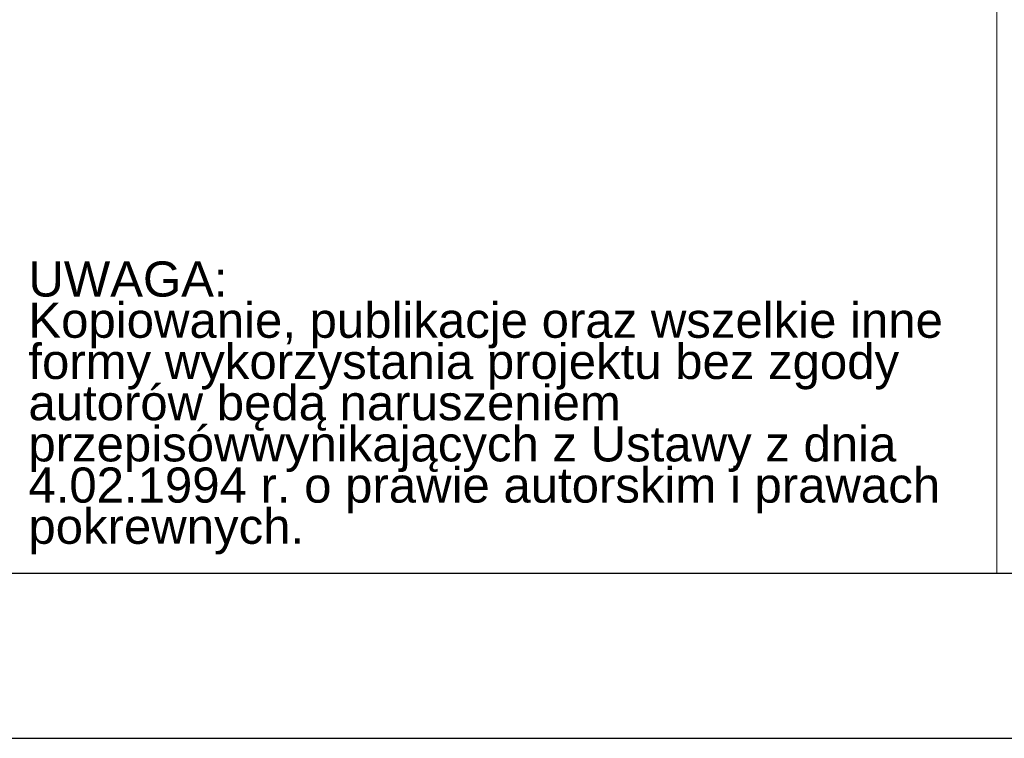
# Model space of a CAD drawing. Extents: x -558982 to 5119495, y -5290134 to 121759.
# Tile 169 of 256: x -467707 to -462941, y 10416 to 13897. Entities that reach past the tile are written whole.
import ezdxf

# ---------------------------------------------------------------- set-up
doc = ezdxf.new("R2010")
doc.units = 0
doc.header["$MEASUREMENT"] = 0
doc.layers.add('$ IE TABELA', color=7, linetype='Continuous')
doc.layers.add('ARCH TABELA_Nr_Pióra__21', color=252, linetype='Continuous', lineweight=9)
doc.layers.add('ARCH TABELA_Nr_Pióra__7', color=252, linetype='Continuous', lineweight=13)
doc.styles.add('GENERATED_STYLE_7', font='arial.ttf')

# ---------------------------------------------------------------- blocks, each defined once
blk = doc.blocks.new('a3eee')
at = {"layer": '$ IE TABELA'}
for p, q in [((19890.76, 1286.8), (23840.76, 1286.8)), ((19730.76, 1206.8), (23930.76, 1206.8))]:
    blk.add_line(p, q, dxfattribs=at)

msp = doc.modelspace()

# ---------------------------------------------------------------- linework, layer by layer
at = {"layer": 'ARCH TABELA_Nr_Pióra__21', "color": 0, "linetype": 'Continuous'}
for p, q in [((-462976.7, 17027.3), (-462976.7, 11216.2)), ((-462976.7, 11216.2), (-462976.7, 16627.3)), ((-467870.3, 11216.2), (-462976.7, 11216.2)), ((-450370.3, 11216.2), (-462976.7, 11216.2))]:
    msp.add_line(p, q, dxfattribs=at)

# ---------------------------------------------------------------- block references
at = {"layer": '$ IE TABELA', "transparency": 33554687, "xscale": 10, "yscale": 10, "zscale": 10}
msp.add_blockref('a3eee', (-688777.9, -1651.9), dxfattribs=at)

# ---------------------------------------------------------------- texts
at = {"layer": 'ARCH TABELA_Nr_Pióra__7', "color": 0, "linetype": 'Continuous', "insert": (-467665.2, 12725.9), "char_height": 170.2128, "width": 4483.408, "attachment_point": 1, "line_spacing_factor": 0.703415, "style": 'GENERATED_STYLE_7'}
msp.add_mtext('{UWAGA:\\PKopiowanie, publikacje oraz wszelkie inne formy wykorzystania projektu bez zgody autorów będą naruszeniem przepisówwynikających z Ustawy z dnia 4.02.1994 r. o prawie autorskim i prawach pokrewnych.}', dxfattribs=at)

doc.saveas('drawing.dxf')
